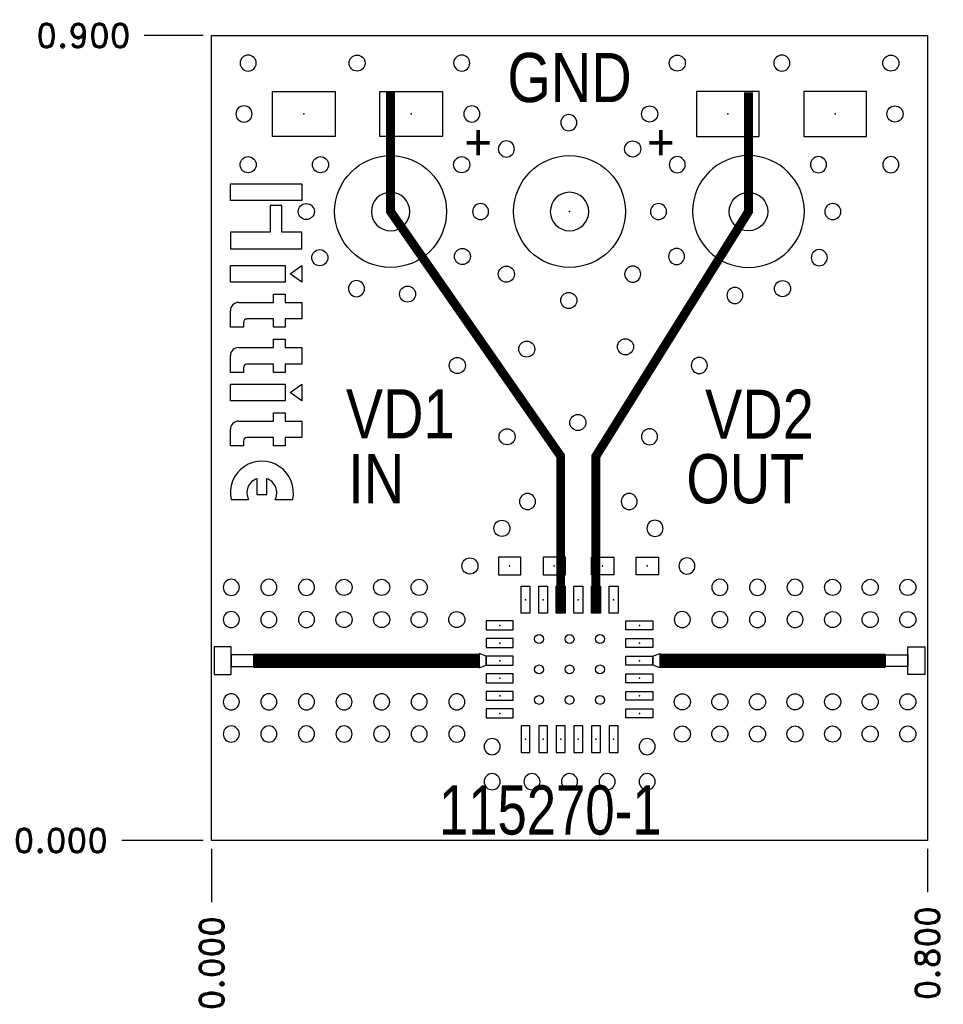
# Model space of a CAD drawing. Extents: x -0.1 to 0.93, y -1.19 to -0.09.
import ezdxf
from ezdxf.enums import TextEntityAlignment as Align

# ---------------------------------------------------------------- set-up
doc = ezdxf.new("R2010")
doc.units = 0
doc.header["$MEASUREMENT"] = 0
doc.linetypes.add('SSCOMP', pattern=[101, 100, 1])
doc.layers.get('0').update_dxf_attribs({"linetype": 'CONTINUOUS'})
doc.layers.get('Defpoints').update_dxf_attribs({"linetype": 'CONTINUOUS'})
for name, color, linetype in [('COM-NS', 4, 'CONTINUOUS'), ('DIM', 1, 'CONTINUOUS'), ('HOL', 1, 'CONTINUOUS'), ('LND-NS', 5, 'CONTINUOUS'), ('NET', 7, 'CONTINUOUS'), ('PAD-CM', 14, 'CONTINUOUS'), ('PCB', 7, 'CONTINUOUS'), ('SLK-NS', 7, 'CONTINUOUS'), ('slr-NS', 7, 'CONTINUOUS'), ('TRA-NS', 5, 'CONTINUOUS'), ('via', 7, 'CONTINUOUS')]:
    doc.layers.add(name, color=color, linetype=linetype)
doc.layers.get('COM-NS').off()
doc.styles.add('ROMAND', font='romand')
doc.dimstyles.get("Standard").update_dxf_attribs({"dimscale": 0.15, "dimtxt": 0.18, "dimasz": 0.18, "dimexe": 0.18, "dimexo": 0.0625, "dimgap": 0.09, "dimtad": 0, "dimtih": 1, "dimtoh": 1, "dimdec": 3, "dimzin": 0, "dimdsep": 46, "dimtxsty": 'ROMAND', "dimcen": 0.09, "dimadec": 0, "dimazin": 0, "dimtfac": 1, "dimtdec": 3, "dimtofl": 0, "dimtmove": 0, "dimatfit": 3, "dimfxl": 0, "dimtolj": 1, "dimtzin": 0, "dimarcsym": 0})

# ---------------------------------------------------------------- blocks, each defined once
blk = doc.blocks.new('HOL-D018')
at = {"layer": 'HOL'}
blk.add_circle((0, 0), 0.009, dxfattribs=at)
blk = doc.blocks.new('VIA-D018-D0')
at = {"layer": 'HOL'}
blk.add_blockref('HOL-D018', (0, 0), dxfattribs=at)
at = {"layer": 'NET'}
blk.add_attdef('NET', text='', height=0.01, dxfattribs=at).set_placement((0, 0), align=Align.MIDDLE)
blk = doc.blocks.new('sma_sri_match-NS')
at = {"layer": 'LND-NS'}
for points in [[(0.003, -0.0155), (0.022, -0.0155), (0.022, 0.0155), (0.003, 0.0155)], [(0.022, -0.0065), (0.047, -0.0065), (0.047, 0.0065), (0.022, 0.0065)]]:
    blk.add_lwpolyline(points, close=True, dxfattribs=at)
at = {"layer": 'via', "extrusion": (0, 0, -1), "zscale": -1, "rotation": 180}
for p in [(-0.022, 0.082), (-0.064, 0.082), (-0.106, 0.082), (-0.022, 0.046), (-0.064, 0.046), (-0.106, 0.046), (-0.022, -0.046), (-0.064, -0.046), (-0.106, -0.046), (-0.022, -0.082), (-0.064, -0.082), (-0.106, -0.082)]:
    blk.add_blockref('VIA-D018-D0', p, dxfattribs=at)
blk = doc.blocks.new('PAD-CM-0-D125')
at = {"layer": 'PAD-CM'}
blk.add_lwpolyline([(-0.0625, 0, 1), (0.0625, 0, 1)], format="xyb", close=True, dxfattribs=at)
blk.add_point((0, 0), dxfattribs=at)
blk = doc.blocks.new('HOL-D043')
at = {"layer": 'HOL'}
blk.add_circle((0, 0), 0.0215, dxfattribs=at)
blk = doc.blocks.new('DC_PIN-NS')
at = {"layer": 'HOL'}
blk.add_blockref('HOL-D043', (0, 0), dxfattribs=at)
at = {"layer": 'PAD-CM'}
blk.add_blockref('PAD-CM-0-D125', (0, 0), dxfattribs=at)
blk = doc.blocks.new('LND-NS-4-D02-D025')
at = {"layer": 'LND-NS'}
blk.add_lwpolyline([(0.01, -0.0125), (0.01, 0.0125), (-0.01, 0.0125), (-0.01, -0.0125)], close=True, dxfattribs=at)
blk.add_point((0, 0), dxfattribs=at)
blk = doc.blocks.new('0402-NS')
at = {"layer": 'LND-NS', "rotation": 90}
for p in [(-0.025, 0), (0.025, 0)]:
    blk.add_blockref('LND-NS-4-D02-D025', p, dxfattribs=at)
blk = doc.blocks.new('LND-NS-4-D05-D07')
at = {"layer": 'LND-NS'}
blk.add_lwpolyline([(0.025, -0.035), (0.025, 0.035), (-0.025, 0.035), (-0.025, -0.035)], close=True, dxfattribs=at)
blk.add_point((0, 0), dxfattribs=at)
blk = doc.blocks.new('CASEA-NS')
at = {"layer": 'LND-NS', "rotation": 90}
for p in [(-0.06, 0), (0.06, 0)]:
    blk.add_blockref('LND-NS-4-D05-D07', p, dxfattribs=at)
at = {"layer": 'slr-NS', "flags": 8}
blk.add_attdef('POLARITY', text='', height=0.01, dxfattribs=at).set_placement((-0.065, -0.05), align=Align.MIDDLE)
blk = doc.blocks.new('*D15')
at = {"layer": 'Defpoints', "color": 0}
for p in [(0.0167, -1.0097), (0.117, -1.0097), (0.117, -1.0097)]:
    blk.add_point(p, dxfattribs=at)
at = {"layer": 'DIM', "color": 0, "lineweight": -2}
blk.add_line((0.1076, -1.0097), (0.0167, -1.0097), dxfattribs=at)
at = {"layer": 'DIM', "color": 0, "insert": (-0.0515, -1.0097), "char_height": 0.027, "attachment_point": 5, "style": 'ROMAND'}
blk.add_mtext('\\A1;0.000', dxfattribs=at)
blk = doc.blocks.new('*D16')
at = {"layer": 'Defpoints', "color": 0}
for p in [(0.117, -1.0097), (0.117, -1.0097), (0.117, -1.0787)]:
    blk.add_point(p, dxfattribs=at)
at = {"layer": 'DIM', "color": 0, "lineweight": -2}
blk.add_line((0.117, -1.0191), (0.117, -1.0787), dxfattribs=at)
at = {"layer": 'DIM', "color": 0, "insert": (0.117, -1.1469), "char_height": 0.027, "attachment_point": 5, "rotation": 90, "style": 'ROMAND'}
blk.add_mtext('\\A1;0.000', dxfattribs=at)
blk = doc.blocks.new('*D17')
at = {"layer": 'Defpoints', "color": 0}
for p in [(0.117, -1.0097), (0.917, -1.0097), (0.917, -1.0676)]:
    blk.add_point(p, dxfattribs=at)
at = {"layer": 'DIM', "color": 0, "lineweight": -2}
blk.add_line((0.917, -1.0191), (0.917, -1.0676), dxfattribs=at)
at = {"layer": 'DIM', "color": 0, "insert": (0.917, -1.1358), "char_height": 0.027, "attachment_point": 5, "rotation": 90, "style": 'ROMAND'}
blk.add_mtext('\\A1;0.800', dxfattribs=at)
blk = doc.blocks.new('*D18')
at = {"layer": 'Defpoints', "color": 0}
for p in [(0.0418, -0.1097), (0.117, -0.1097), (0.117, -1.0097)]:
    blk.add_point(p, dxfattribs=at)
at = {"layer": 'DIM', "color": 0, "lineweight": -2}
blk.add_line((0.1076, -0.1097), (0.0418, -0.1097), dxfattribs=at)
at = {"layer": 'DIM', "color": 0, "insert": (-0.0263, -0.1097), "char_height": 0.027, "attachment_point": 5, "style": 'ROMAND'}
blk.add_mtext('\\A1;0.900', dxfattribs=at)
blk = doc.blocks.new('HOL-D01')
at = {"layer": 'HOL', "linetype": 'Continuous'}
blk.add_circle((0, 0), 0.005, dxfattribs=at)
blk = doc.blocks.new('VIA-D01-D0')
at = {"layer": 'HOL'}
blk.add_blockref('HOL-D01', (0, 0), dxfattribs=at)
at = {"layer": 'NET'}
blk.add_attdef('NET', text='', height=0.01, dxfattribs=at).set_placement((0, 0), align=Align.MIDDLE)
blk = doc.blocks.new('LND-NS-4-D03-D01')
at = {"layer": 'LND-NS'}
blk.add_lwpolyline([(-0.015, -0.005), (0.015, -0.005), (0.015, 0.005), (-0.015, 0.005)], close=True, dxfattribs=at)
blk.add_point((0, 0), dxfattribs=at)
blk = doc.blocks.new('HMC_LP4-NS')
at = {"layer": 'LND-NS', "xscale": -1, "rotation": 90}
for p in [(-0.0492, 0.078), (-0.0295, 0.078), (-0.0098, 0.078), (0.0098, 0.078), (0.0295, 0.078), (0.0492, 0.078)]:
    blk.add_blockref('LND-NS-4-D03-D01', p, dxfattribs=at)
at = {"layer": 'LND-NS'}
for p in [(-0.078, 0.0492), (-0.078, 0.0295), (-0.078, 0.0098), (-0.078, -0.0098), (-0.078, -0.0295), (-0.078, -0.0492)]:
    blk.add_blockref('LND-NS-4-D03-D01', p, dxfattribs=at)
at = {"layer": 'LND-NS', "xscale": -1}
for p in [(0.078, 0.0492), (0.078, 0.0295), (0.078, 0.0098), (0.078, -0.0098), (0.078, -0.0295), (0.078, -0.0492)]:
    blk.add_blockref('LND-NS-4-D03-D01', p, dxfattribs=at)
at = {"layer": 'LND-NS', "rotation": 90}
for p in [(-0.0492, -0.078), (-0.0295, -0.078), (-0.0098, -0.078), (0.0098, -0.078), (0.0295, -0.078), (0.0492, -0.078)]:
    blk.add_blockref('LND-NS-4-D03-D01', p, dxfattribs=at)
at = {"layer": 'via'}
for p in [(-0.034, 0.034), (0, 0.034), (0.034, 0.034), (-0.034, 0), (0, 0), (0.034, 0), (-0.034, -0.034), (0, -0.034), (0.034, -0.034)]:
    blk.add_blockref('VIA-D01-D0', p, dxfattribs=at)
blk = doc.blocks.new('hittite')
for p, q in [((-0.2396, 0.1078), (-0.2144, 0.1078)), ((-0.2396, -0.0005), (-0.2396, 0.1078)), ((-0.2144, 0.1078), (-0.2144, -0.0005)), ((-0.1413, 0.1078), (-0.1665, 0.1078)), ((-0.1665, 0.1078), (-0.1665, 0.0776)), ((-0.1413, -0.0005), (-0.1413, 0.1078)), ((-0.1156, 0.1078), (-0.0904, 0.1078)), ((-0.103, 0.0902), (-0.1156, 0.1078)), ((-0.0904, 0.1078), (-0.103, 0.0902)), ((-0.0598, 0.1078), (-0.0346, 0.1078)), ((-0.0598, 0.0826), (-0.0598, 0.1078)), ((-0.0346, 0.1078), (-0.0346, 0.0826)), ((0.0087, 0.1078), (0.0339, 0.1078)), ((0.0087, 0.0826), (0.0087, 0.1078)), ((0.0339, 0.1078), (0.0339, 0.0826)), ((0.0645, 0.1078), (0.0897, 0.1078)), ((0.0771, 0.0902), (0.0645, 0.1078)), ((0.0897, 0.1078), (0.0771, 0.0902)), ((0.1203, 0.1078), (0.1455, 0.1078)), ((0.1203, 0.0826), (0.1203, 0.1078)), ((0.1455, 0.1078), (0.1455, 0.0826)), ((0.2393, 0.0677), (0.2396, 0.0941)), ((-0.2068, 0.0776), (-0.2068, 0.0599)), ((-0.1665, 0.0776), (-0.2068, 0.0776)), ((-0.1156, 0.0826), (-0.0904, 0.0826)), ((-0.1156, -0.0005), (-0.1156, 0.0826)), ((-0.0904, 0.0826), (-0.0904, -0.0005)), ((-0.0724, 0.065), (-0.0724, 0.0826)), ((-0.0724, 0.0826), (-0.0598, 0.0826)), ((-0.0346, 0.0826), (-0.022, 0.0826)), ((-0.022, 0.0826), (-0.022, 0.065)), ((-0.0039, 0.065), (-0.0039, 0.0826)), ((-0.0039, 0.0826), (0.0087, 0.0826)), ((0.0339, 0.0826), (0.0464, 0.0826)), ((0.0464, 0.0826), (0.0464, 0.065)), ((0.0645, -0.0005), (0.0645, 0.0826)), ((0.0645, 0.0826), (0.0897, 0.0826)), ((0.0897, 0.0826), (0.0897, -0.0005)), ((0.1077, 0.065), (0.1077, 0.0826)), ((0.1077, 0.0826), (0.1203, 0.0826)), ((0.1455, 0.0826), (0.1581, 0.0826)), ((0.1581, 0.0826), (0.1581, 0.065)), ((-0.2068, 0.0599), (-0.1665, 0.0599)), ((-0.1665, 0.0599), (-0.1665, -0.0005)), ((-0.0598, 0.065), (-0.0724, 0.065)), ((-0.0598, 0.0121), (-0.0598, 0.065)), ((-0.0346, 0.065), (-0.0346, 0.0247)), ((-0.022, 0.065), (-0.0346, 0.065)), ((0.0087, 0.065), (-0.0039, 0.065)), ((0.0087, 0.0121), (0.0087, 0.065)), ((0.0339, 0.065), (0.0339, 0.0247)), ((0.0464, 0.065), (0.0339, 0.065)), ((0.1203, 0.065), (0.1077, 0.065)), ((0.1203, 0.0121), (0.1203, 0.065)), ((0.1455, 0.065), (0.1455, 0.0247)), ((0.1581, 0.065), (0.1455, 0.065)), ((0.2317, 0.0549), (0.2077, 0.0549)), ((0.2317, 0.0398), (0.2317, 0.0549)), ((0.2077, 0.0398), (0.2317, 0.0398)), ((-0.0295, 0.0196), (-0.022, 0.0196)), ((-0.022, 0.0196), (-0.022, -0.0005)), ((0.0389, 0.0196), (0.0464, 0.0196)), ((0.0464, 0.0196), (0.0464, -0.0005)), ((0.1505, 0.0196), (0.1581, 0.0196)), ((0.1581, 0.0196), (0.1581, -0.0005)), ((0.2396, 0.0005), (0.2393, 0.027)), ((-0.2371, -0.0005), (-0.2396, -0.0005)), ((-0.2144, -0.0005), (-0.2371, -0.0005)), ((-0.1665, -0.0005), (-0.1665, -0.0005)), ((-0.1665, -0.0005), (-0.1413, -0.0005)), ((-0.1131, -0.0005), (-0.1156, -0.0005)), ((-0.0904, -0.0005), (-0.1131, -0.0005)), ((-0.0346, -0.0005), (-0.0472, -0.0005)), ((-0.022, -0.0005), (-0.0346, -0.0005)), ((0.0339, -0.0005), (0.0213, -0.0005)), ((0.0464, -0.0005), (0.0339, -0.0005)), ((0.067, -0.0005), (0.0645, -0.0005)), ((0.0897, -0.0005), (0.067, -0.0005)), ((0.1455, -0.0005), (0.1329, -0.0005)), ((0.1581, -0.0005), (0.1455, -0.0005))]:
    blk.add_line(p, q)
for centre, radius, start, end in [((0.2292, 0.0473), 0.0479, 77.4712, 282.5288), ((0.2292, 0.0473), 0.0227, 63.4349, 160.5878), ((0.2292, 0.0473), 0.0227, 199.4122, 296.5651), ((-0.0295, 0.0247), 0.00504, 180, 270), ((0.0389, 0.0247), 0.00504, 180, 270), ((0.1505, 0.0247), 0.00504, 180, 270), ((-0.0472, 0.0121), 0.0126, 180, 270), ((0.0213, 0.0121), 0.0126, 180, 270), ((0.1329, 0.0121), 0.0126, 180, 270)]:
    blk.add_arc(centre, radius, start, end)

msp = doc.modelspace()

# ---------------------------------------------------------------- linework, layer by layer
at = {"layer": 'PCB'}
msp.add_lwpolyline([(0.117, -0.1097), (0.917, -0.1097), (0.917, -1.0097), (0.117, -1.0097)], close=True, dxfattribs=at)
at = {"layer": 'TRA-NS', "linetype": 'SSCOMP'}
for points in [[(0.5071, -0.7556, 0.01, 0.01, 0), (0.5071, -0.58, 0.01, 0.01, 0), (0.317, -0.3065, 0.01, 0.01, 0), (0.317, -0.1733, 0, 0, 0)], [(0.5465, -0.7556, 0.01, 0.01, 0), (0.5465, -0.58, 0.01, 0.01, 0), (0.717, -0.3065, 0.01, 0.01, 0), (0.717, -0.1733, 0, 0, 0)]]:
    msp.add_lwpolyline(points, format="xyseb", dxfattribs=at)
at = {"layer": 'TRA-NS', "linetype": 'SSCOMP', "const_width": 0.016}
for points in [[(0.416, -0.8087), (0.164, -0.8087)], [(0.618, -0.8087), (0.87, -0.8087)]]:
    msp.add_lwpolyline(points, dxfattribs=at)
at = {"layer": 'TRA-NS'}
for points in [[(0.416, -0.8007), (0.416, -0.8167), (0.424, -0.8137), (0.424, -0.8037)], [(0.618, -0.8007), (0.618, -0.8167), (0.61, -0.8137), (0.61, -0.8037)]]:
    msp.add_lwpolyline(points, close=True, dxfattribs=at)

# ---------------------------------------------------------------- block references
at = {"layer": 'COM-NS'}
ref = msp.add_blockref('CASEA-NS', (0.2799, -0.1974), dxfattribs=dict(at, xscale=-1))
ref.add_attrib('POLARITY', '+', dxfattribs={"layer": 'SLK-NS', "height": 0.04, "flags": 8}).set_placement((0.4149, -0.2289), align=Align.MIDDLE)
ref = msp.add_blockref('CASEA-NS', (0.754, -0.1974), dxfattribs=at)
ref.add_attrib('POLARITY', '+', dxfattribs={"layer": 'SLK-NS', "height": 0.04, "text_generation_flag": 2, "flags": 8}).set_placement((0.619, -0.2289), align=Align.MIDDLE)
at = {"layer": 'COM-NS', "xscale": -1, "rotation": 180}
for p in [(0.317, -0.3065), (0.517, -0.3065)]:
    msp.add_blockref('DC_PIN-NS', p, dxfattribs=at)
at = {"layer": 'COM-NS', "rotation": 180}
msp.add_blockref('DC_PIN-NS', (0.717, -0.3065), dxfattribs=at)
at = {"layer": 'COM-NS'}
for name, p in [('0402-NS', (0.475, -0.7028)), ('sma_sri_match-NS', (0.117, -0.8087)), ('HMC_LP4-NS', (0.517, -0.8185))]:
    msp.add_blockref(name, p, dxfattribs=at)
at = {"layer": 'COM-NS', "xscale": -1}
for name, p in [('0402-NS', (0.5789, -0.7028)), ('sma_sri_match-NS', (0.917, -0.8087))]:
    msp.add_blockref(name, p, dxfattribs=at)
at = {"layer": 'DIM', "xscale": -1}
for p in [(0.1578, -0.1405), (0.3965, -0.1405), (0.7543, -0.1405), (0.1532, -0.1974), (0.6374, -0.2541), (0.7952, -0.2541), (0.8761, -0.2541), (0.8112, -0.3065), (0.6366, -0.3567), (0.7961, -0.3581), (0.5876, -0.3765), (0.7018, -0.4003), (0.662, -0.4786), (0.6064, -0.5583), (0.47, -0.6307), (0.5837, -0.6307), (0.6125, -0.6607), (0.6482, -0.7028), (0.685, -0.7267), (0.727, -0.7267), (0.769, -0.7267), (0.643, -0.7627), (0.685, -0.7627), (0.727, -0.7627), (0.769, -0.7627)]:
    msp.add_blockref('VIA-D018-D0', p, dxfattribs=at)
at = {"layer": 'DIM'}
for p in [(0.2796, -0.1405), (0.6374, -0.1405), (0.8761, -0.1405), (0.8807, -0.1974), (0.1578, -0.2541), (0.2387, -0.2541), (0.3965, -0.2541), (0.2228, -0.3065), (0.2379, -0.3581), (0.3973, -0.3567), (0.4464, -0.3765), (0.336, -0.3988), (0.4692, -0.4603), (0.5795, -0.4577), (0.3916, -0.4786), (0.5263, -0.5424), (0.4472, -0.5583), (0.4414, -0.6607), (0.4057, -0.7028), (0.265, -0.7267), (0.307, -0.7267), (0.349, -0.7267), (0.265, -0.7627), (0.307, -0.7627), (0.349, -0.7627), (0.391, -0.7627)]:
    msp.add_blockref('VIA-D018-D0', p, dxfattribs=at)
at = {"layer": 'DIM', "xscale": -1}
for p, rotation in [((0.4078, -0.1974), 180), ((0.5162, -0.2071), 135.2365720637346), ((0.4464, -0.2365), 180), ((0.4176, -0.3065), 224.7634279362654), ((0.6164, -0.3065), 44.76342793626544), ((0.2789, -0.3927), 246.1773161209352), ((0.265, -0.8547), 180), ((0.307, -0.8547), 180), ((0.349, -0.8547), 180), ((0.391, -0.8547), 180), ((0.265, -0.8907), 180), ((0.307, -0.8907), 180), ((0.349, -0.8907), 180), ((0.391, -0.8907), 180), ((0.4305, -0.9048), 180), ((0.6037, -0.9048), 180), ((0.4305, -0.944), 180), ((0.475, -0.944), 180), ((0.517, -0.944), 180), ((0.559, -0.944), 180), ((0.6037, -0.944), 180)]:
    msp.add_blockref('VIA-D018-D0', p, dxfattribs=dict(at, rotation=rotation))
at = {"layer": 'DIM'}
for p, rotation in [((0.6065, -0.1974), 180), ((0.5876, -0.2365), 180), ((0.755, -0.3927), 113.8226838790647), ((0.5162, -0.4059), 44.76342793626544), ((0.643, -0.8547), 180), ((0.685, -0.8547), 180), ((0.727, -0.8547), 180), ((0.769, -0.8547), 180), ((0.643, -0.8907), 180), ((0.685, -0.8907), 180), ((0.727, -0.8907), 180), ((0.769, -0.8907), 180)]:
    msp.add_blockref('VIA-D018-D0', p, dxfattribs=dict(at, rotation=rotation))
at = {"layer": 'SLK-NS', "xscale": 0.736636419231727, "yscale": 0.736636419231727, "zscale": 0.736636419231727, "rotation": 270}
msp.add_blockref('hittite', (0.1383, -0.4521), dxfattribs=at)

# ---------------------------------------------------------------- texts
at = {"layer": 'SLK-NS'}
for s, width, p in [('GND', 0.85, (0.517, -0.1566)), ('VD1', 0.85, (0.3278, -0.5326)), ('VD2', 0.85, (0.7292, -0.5327)), ('IN', 0.85, (0.301, -0.6052)), ('OUT', 0.85, (0.7135, -0.6052)), ('115270-1', 0.8, (0.4954, -0.9756))]:
    msp.add_text(s, height=0.055, dxfattribs=dict(at, width=width)).set_placement(p, align=Align.MIDDLE)

# ---------------------------------------------------------------- dimensions: what is measured, and where the dimension line sits
at = {"layer": 'DIM'}
for feature_location, offset, dtype, origin, picture, middle in [((0.117, -0.1097), (-0.0752, 0), 0, (0.117, -1.0097), '*D18', (-0.0263, -0.1097)), ((0.1169729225, -1.0096826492), (-0.1002902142, 0), 0, (0.1169729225, -1.0096826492), '*D15', (-0.0514601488, -1.0096826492)), ((0.1169729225, -1.0096826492), (0, -0.0690667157), 1, (0.1169729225, -1.0096826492), '*D16', (0.1169729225, -1.1468922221)), ((0.917, -1.0097), (0, -0.0579), 1, (0.117, -1.0097), '*D17', (0.917, -1.1358))]:
    dim = msp.add_ordinate_dim(feature_location=feature_location, offset=offset, dtype=dtype, origin=origin, dimstyle='Standard', dxfattribs=at)
    dim.commit()
    dim.dimension.update_dxf_attribs({"geometry": picture, "text_midpoint": middle})

doc.saveas('drawing.dxf')
